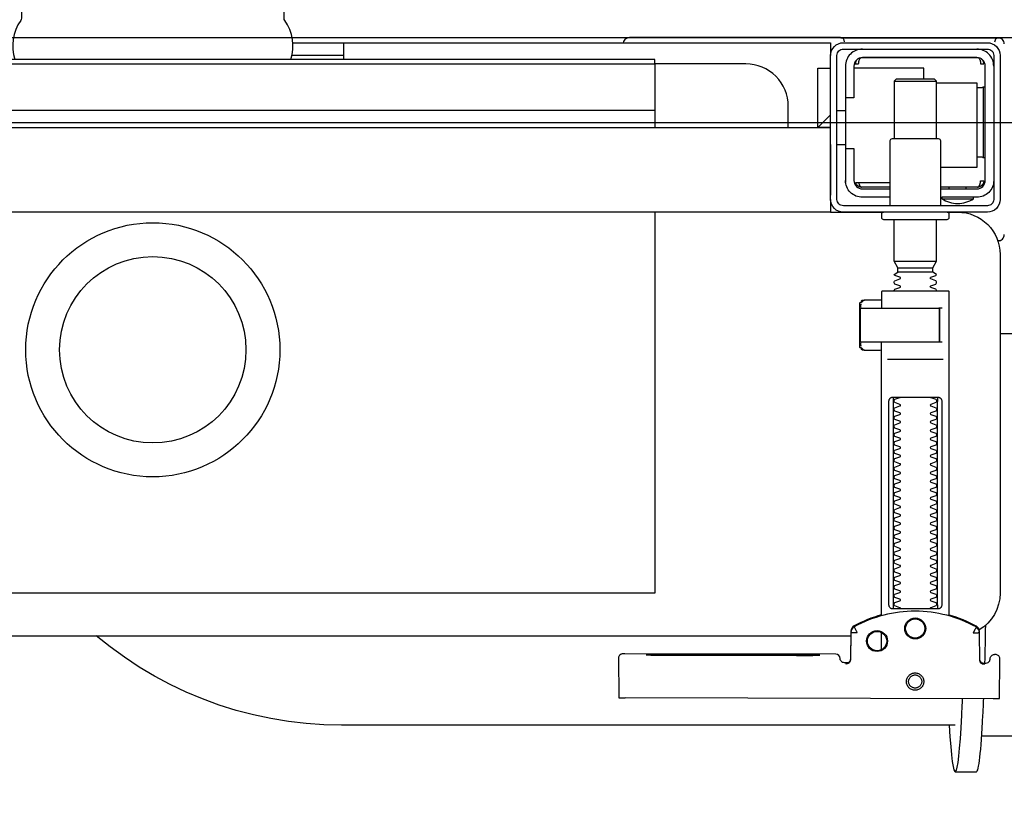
# Model space of a CAD drawing. Header units: millimetres. Extents: x 42924 to 92944, y -369470 to -179866.
# Tile 107 of 256: x 59462 to 59485, y -180940 to -180921. Entities that reach past the tile are written whole.
import ezdxf

# ---------------------------------------------------------------- set-up
doc = ezdxf.new("R2010")
doc.units = ezdxf.units.MM
doc.layers.get('0').update_dxf_attribs({"color": 8})
doc.layers.add('!! 2 ZABUDOWA GK-MDF', color=8, linetype='Continuous')
doc.layers.add('!!_@ wypos sanit nd', color=8, linetype='Continuous', plot=False)
doc.layers.add('E_SAP_ZASIĘG', color=150, linetype='Continuous', plot=False)

# ---------------------------------------------------------------- blocks, each defined once
blk = doc.blocks.new('A$Cff2eaf8b')
for points in [[(-0.18941, 0.09963), (-0.19441, 0.09963)], [(-0.19567, 0.09113), (-0.20939, 0.09113)], [(-0.18941, 0.08863), (-0.04454, 0.08863), (-0.04035, 0.08853), (-0.03617, 0.08824), (-0.032, 0.08775), (-0.02786, 0.08707), (-0.02376, 0.08619), (-0.0197, 0.08513), (-0.0157, 0.08388), (-0.01176, 0.08244), (-0.00789, 0.08082), (-0.0041, 0.07902), (-0.0004, 0.07705), (0.0032, 0.0749), (0.0067, 0.0726), (0.01009, 0.07012), (0.01337, 0.0675)], [(-0.19839, 0.08237), (-0.11148, 0.08219)], [(-0.19594, 0.07411), (-0.19609, 0.07411), (-0.19639, 0.07411), (-0.19593, 0.07402), (-0.19578, 0.07396), (-0.19564, 0.07387), (-0.19551, 0.07376), (-0.1954, 0.07363), (-0.19532, 0.07349), (-0.19526, 0.07333), (-0.19523, 0.07317)], [(-0.16479, 0.06647), (-0.16466, 0.07302), (-0.16465, 0.07318), (-0.16461, 0.07333), (-0.16454, 0.07348), (-0.16445, 0.07361), (-0.16435, 0.07373), (-0.16422, 0.07383), (-0.16409, 0.07391), (-0.16394, 0.07396), (-0.16349, 0.07404), (-0.1638, 0.07405), (-0.16395, 0.07405)], [(-0.12195, 0.07209), (-0.15195, 0.07215)], [(-0.15195, 0.07205), (-0.12195, 0.07199)], [(-0.172, 0.07079), (-0.172, 0.06674)], [(0.16493, 0.0675), (-0.16477, 0.0675)], [(-0.172, 0.06279), (-0.172, -0.00182)], [(-0.1852, 0.06018), (-0.1852, 0.01218)], [(-0.1748, 0.01218), (-0.1748, 0.06018)], [(-0.11847, -0.0325), (-0.11847, 0.0575), (0.11153, 0.0575), (0.11153, -0.0325)], [(-0.17342, 0.00218), (-0.18659, 0.00218)], [(-0.172, 0.00012), (-0.17167, 0.00018), (-0.1682, 0.00018), (-0.1681, 0.00018), (-0.16799, 0.00016), (-0.16789, 0.00007), (-0.16779, 0.00006), (-0.16762, 0.00005), (-0.16752, 0.00005), (-0.16741, 0.00003), (-0.1673, -0.00004), (-0.16725, -0.00018), (-0.16725, -0.00044), (-0.16711, -0.00046), (-0.16701, -0.0005), (-0.16693, -0.00056), (-0.16688, -0.0007), (-0.16688, -0.01094), (-0.16692, -0.01107), (-0.16701, -0.01115), (-0.16725, -0.0112), (-0.16725, -0.01147), (-0.16728, -0.01157), (-0.16735, -0.01164), (-0.16746, -0.01168), (-0.16762, -0.01169), (-0.16775, -0.0117), (-0.16789, -0.01172), (-0.16797, -0.01179), (-0.16807, -0.01182), (-0.1682, -0.01182), (-0.17167, -0.01182), (-0.172, -0.01177)], [(-0.16829, 0.00017), (-0.16772, 0.00003), (-0.16738, -0.00042)], [(-0.18633, -0.00182), (-0.17526, -0.00182), (-0.17367, -0.00182)], [(-0.16723, -0.00083), (-0.16714, -0.00136), (-0.16713, -0.00163)], [(-0.2, -0.00387), (-0.20939, -0.00387)], [(-0.18633, -0.00982), (-0.18551, -0.00982), (-0.18567, -0.00972), (-0.1857, -0.00962)], [(-0.16738, -0.01122), (-0.16772, -0.01167), (-0.16829, -0.01182)], [(-0.16713, -0.01002), (-0.16714, -0.01028), (-0.16723, -0.01081)], [(-0.1841, -0.0183), (-0.1759, -0.0183)], [(-0.1759, -0.01936), (-0.1841, -0.01936)], [(-0.175, -0.02092), (-0.185, -0.02092)], [(-0.20001, -0.0258), (-0.19988, -0.02576), (-0.19976, -0.02573), (-0.19963, -0.02571), (-0.19948, -0.02571)], [(-0.16, -0.0355), (-0.16, -0.0325), (0.16, -0.0325), (0.16, -0.0355)], [(-0.16, -0.0485), (-0.16, -0.0365)], [(-0.19478, -0.0384), (-0.186, -0.0384)], [(-0.192, -0.038), (-0.192, -0.0384)], [(-0.188, -0.038), (-0.188, -0.0384)], [(-0.16664, -0.0395), (-0.16666, -0.03934), (-0.16669, -0.03923), (-0.16672, -0.03912), (-0.16675, -0.03902), (-0.16679, -0.03892), (-0.16684, -0.03881), (-0.16689, -0.03872), (-0.16695, -0.03863), (-0.16702, -0.03855), (-0.1671, -0.03848), (-0.16718, -0.03843), (-0.16729, -0.0384), (-0.16718, -0.03841), (-0.16708, -0.03842), (-0.16696, -0.03845), (-0.16686, -0.03848), (-0.16677, -0.03851), (-0.16666, -0.03856), (-0.16657, -0.03861), (-0.16646, -0.03868), (-0.16636, -0.03876), (-0.16627, -0.03884), (-0.16618, -0.03894), (-0.1661, -0.03904), (-0.16603, -0.03915), (-0.16598, -0.03926), (-0.16593, -0.03938), (-0.16589, -0.0395), (-0.174, -0.0395)], [(-0.174, -0.0384), (-0.16722, -0.0384)], [(-0.185, -0.063), (-0.1945, -0.063), (-0.1945, -0.043), (-0.186, -0.043)], [(-0.19591, -0.04539), (-0.19602, -0.04539), (-0.19616, -0.04539), (-0.19632, -0.04539), (-0.1965, -0.04539)], [(-0.1615, -0.0485), (-0.1635, -0.0485)], [(-0.185, -0.0498), (-0.185, -0.06342), (-0.1845, -0.06392), (-0.1755, -0.06392), (-0.175, -0.06342), (-0.175, -0.0498)], [(0.16, -0.0555), (0.157, -0.0525), (0.16, -0.0525), (-0.16, -0.0525), (-0.157, -0.0525), (-0.16, -0.0555)], [(-0.157, -0.0525), (-0.157, -0.0665), (-0.16, -0.0665)], [(0.10602, -0.0525), (0.10602, -0.05658), (-0.11847, -0.05658)], [(-0.1615, -0.0565), (-0.1635, -0.0565)], [(-0.1965, -0.06201), (-0.19632, -0.06201), (-0.19616, -0.06201), (-0.19602, -0.06201), (-0.19591, -0.06201)], [(-0.175, -0.06342), (-0.185, -0.06342)], [(-0.182, -0.06392), (-0.182, -0.0665), (-0.1655, -0.0665)], [(-0.16636, -0.06865), (-0.16625, -0.06854), (-0.16619, -0.06847), (-0.16612, -0.06839), (-0.16606, -0.0683), (-0.16601, -0.0682), (-0.16596, -0.06811), (-0.16592, -0.06801), (-0.16589, -0.0679), (-0.16586, -0.0678), (-0.16584, -0.06769), (-0.16583, -0.06759), (-0.16583, -0.06749), (-0.16593, -0.0675), (-0.16607, -0.0675), (-0.1663, -0.0675), (-0.16641, -0.0675), (-0.16651, -0.0675), (-0.16661, -0.0675), (-0.16661, -0.0676), (-0.16662, -0.0677), (-0.16663, -0.0678), (-0.16664, -0.0679), (-0.16665, -0.068), (-0.16667, -0.06811), (-0.1667, -0.06821), (-0.16673, -0.06831), (-0.16676, -0.06841), (-0.1668, -0.06852), (-0.16685, -0.06862), (-0.1669, -0.06871), (-0.16697, -0.0688), (-0.16704, -0.06887), (-0.16712, -0.06893), (-0.16725, -0.069), (-0.19475, -0.069), (-0.19493, -0.0689), (-0.19501, -0.06882), (-0.19508, -0.06874), (-0.19513, -0.06865), (-0.19518, -0.06855), (-0.19522, -0.06846), (-0.19526, -0.06835), (-0.19529, -0.06825), (-0.19532, -0.06813), (-0.19534, -0.06803), (-0.19536, -0.06793), (-0.19537, -0.06783), (-0.19538, -0.06772), (-0.19539, -0.0676), (-0.19539, -0.0675), (-0.19617, -0.06751), (-0.19616, -0.06762), (-0.19615, -0.06772), (-0.19613, -0.06783), (-0.19611, -0.06793), (-0.19607, -0.06803), (-0.19603, -0.06813), (-0.19598, -0.06823), (-0.19593, -0.06832), (-0.19586, -0.06841), (-0.19579, -0.06849), (-0.19572, -0.06857), (-0.19563, -0.06865)], [(-0.03305, -0.0725), (-0.16, -0.0725), (-0.16, -0.0695)], [(-0.045, -0.0725), (-0.045, -0.0685)], [(-0.045, -0.0695), (-0.03283, -0.0695)]]:
    blk.add_lwpolyline(points)
for points in [[(-0.19989, 0.08236), (-0.19995, 0.07336, 0.009369), (-0.19994, 0.07293), (-0.19992, 0.07276), (-0.19986, 0.07259), (-0.19979, 0.07243), (-0.19968, 0.07229), (-0.19955, 0.07217), (-0.19941, 0.07208), (-0.19924, 0.07201), (-0.19908, 0.07197), (-0.19895, 0.07196), (-0.1988, 0.07196)], [(-0.16413, 0.07389), (-0.16324, 0.07389), (-0.16303, 0.07386), (-0.16283, 0.0738), (-0.16264, 0.07369), (-0.16249, 0.07354), (-0.16237, 0.07337), (-0.16228, 0.07317), (-0.16225, 0.07297, 0.002299), (-0.16224, 0.07285, 0.40455), (-0.16124, 0.07188), (-0.11145, 0.07178), (-0.11127, 0.07178), (-0.11111, 0.07178), (-0.111, 0.07178), (-0.11083, 0.07179), (-0.11065, 0.07183), (-0.11049, 0.0719), (-0.11033, 0.072), (-0.1102, 0.07212), (-0.11009, 0.07227), (-0.11001, 0.07243), (-0.10996, 0.07261), (-0.10995, 0.07279), (-0.10997, 0.08178), (-0.10998, 0.08217)], [(-0.19576, 0.07395), (-0.19665, 0.07395, 0.282591), (-0.19754, 0.0734), (-0.19758, 0.07331), (-0.19761, 0.0732), (-0.19763, 0.07311), (-0.19764, 0.07296, -0.415352), (-0.19865, 0.07196)], [(-0.19623, 0.07426), (-0.19588, 0.0742), (-0.19555, 0.07399), (-0.19533, 0.07367), (-0.19523, 0.07332), (-0.19513, 0.06676), (-0.19513, 0.0667, 0.265347), (-0.19435, 0.06544, 0.125711), (-0.17997, 0.06173, 0.125711), (-0.16558, 0.06538, 0.26954), (-0.1648, 0.06667), (-0.16467, 0.07322), (-0.16464, 0.07344), (-0.16456, 0.07365), (-0.16444, 0.07383), (-0.16428, 0.07399), (-0.1641, 0.0741), (-0.16389, 0.07417), (-0.16368, 0.0742)], [(-0.15993, -0.0325), (-0.17249, -0.0325, 0.405519), (-0.172, -0.032), (-0.172, -0.0313, 0.414214), (-0.1725, -0.0308), (-0.1875, -0.0308, 0.414214), (-0.188, -0.0313), (-0.188, -0.032, 0.405519), (-0.18751, -0.0325), (-0.19, -0.0325, -0.414214), (-0.2, -0.0225), (-0.2, 0.0575, -0.266001), (-0.19506, 0.06612)], [(-0.19513, 0.06651), (-0.19511, 0.06632), (-0.19509, 0.06622), (-0.19506, 0.06612), (-0.19503, 0.06602), (-0.19498, 0.06592), (-0.19493, 0.06582), (-0.19488, 0.06573), (-0.19482, 0.06564), (-0.19475, 0.06556), (-0.19468, 0.06548), (-0.1946, 0.06541), (-0.19452, 0.06535), (-0.19443, 0.06529), (-0.19434, 0.06524), (-0.19358, 0.06483), (-0.19281, 0.06445), (-0.19203, 0.0641), (-0.19125, 0.06376), (-0.19045, 0.06345), (-0.18964, 0.06316), (-0.18882, 0.06289), (-0.188, 0.06265), (-0.188, -0.01362, 0.414214), (-0.1878, -0.01382), (-0.17545, -0.01382), (-0.1722, -0.01382, 0.414214), (-0.172, -0.01362), (-0.172, -0.00982)], [(-0.172, 0.0626), (-0.17117, 0.06284), (-0.17034, 0.0631), (-0.16952, 0.06339), (-0.16872, 0.0637), (-0.16792, 0.06404), (-0.16713, 0.06439), (-0.16635, 0.06477), (-0.16558, 0.06518), (-0.16557, 0.06518, 0.269546), (-0.16479, 0.06647)], [(-0.18353, 0.01118, 0.182836), (-0.18364, 0.01127), (-0.18485, 0.01168, 0.050055), (-0.185, 0.01194), (-0.185, 0.01222, 0.050055), (-0.18485, 0.01248), (-0.18364, 0.01289, 0.719897), (-0.18364, 0.01327), (-0.18485, 0.01368, 0.050055), (-0.185, 0.01394), (-0.185, 0.01422, 0.050055), (-0.18485, 0.01448), (-0.18364, 0.01489, 0.719897), (-0.18364, 0.01527), (-0.18485, 0.01568, 0.050055), (-0.185, 0.01594), (-0.185, 0.01622, 0.050055), (-0.18485, 0.01648), (-0.18364, 0.01689, 0.719897), (-0.18364, 0.01727), (-0.18485, 0.01768, 0.050055), (-0.185, 0.01794), (-0.185, 0.01822, 0.050055), (-0.18485, 0.01848), (-0.18364, 0.01889, 0.719897), (-0.18364, 0.01927), (-0.18485, 0.01968, 0.050055), (-0.185, 0.01994), (-0.185, 0.02022, 0.050055), (-0.18485, 0.02048), (-0.18364, 0.02089, 0.719897), (-0.18364, 0.02127), (-0.18485, 0.02168, 0.050055), (-0.185, 0.02194), (-0.185, 0.02222, 0.050055), (-0.18485, 0.02248), (-0.18364, 0.02289, 0.719897), (-0.18364, 0.02327), (-0.18485, 0.02368, 0.050055), (-0.185, 0.02394), (-0.185, 0.02422, 0.050055), (-0.18485, 0.02448), (-0.18364, 0.02489, 0.719897), (-0.18364, 0.02527), (-0.18485, 0.02568, 0.050055), (-0.185, 0.02594), (-0.185, 0.02622, 0.050055), (-0.18485, 0.02648), (-0.18364, 0.02689, 0.719897), (-0.18364, 0.02727), (-0.18485, 0.02768, 0.050055), (-0.185, 0.02794), (-0.185, 0.02822, 0.050055), (-0.18485, 0.02848), (-0.18364, 0.02889, 0.719897), (-0.18364, 0.02927), (-0.18485, 0.02968, 0.050055), (-0.185, 0.02994), (-0.185, 0.03022, 0.050055), (-0.18485, 0.03048), (-0.18364, 0.03089, 0.719897), (-0.18364, 0.03127), (-0.18485, 0.03168, 0.050055), (-0.185, 0.03194), (-0.185, 0.03222, 0.050055), (-0.18485, 0.03248), (-0.18364, 0.03289, 0.719897), (-0.18364, 0.03327), (-0.18485, 0.03368, 0.050055), (-0.185, 0.03394), (-0.185, 0.03422, 0.050055), (-0.18485, 0.03448), (-0.18364, 0.03489, 0.719897), (-0.18364, 0.03527), (-0.18485, 0.03568, 0.050055), (-0.185, 0.03594), (-0.185, 0.03622, 0.050055), (-0.18485, 0.03648), (-0.18364, 0.03689, 0.719897), (-0.18364, 0.03727), (-0.18485, 0.03768, 0.050055), (-0.185, 0.03794), (-0.185, 0.03822, 0.050055), (-0.18485, 0.03848), (-0.18364, 0.03889, 0.719897), (-0.18364, 0.03927), (-0.18485, 0.03968, 0.050055), (-0.185, 0.03994), (-0.185, 0.04022, 0.050055), (-0.18485, 0.04048), (-0.18364, 0.04089, 0.719897), (-0.18364, 0.04127), (-0.18485, 0.04168, 0.050055), (-0.185, 0.04194), (-0.185, 0.04222, 0.050055), (-0.18485, 0.04248), (-0.18364, 0.04289, 0.719897), (-0.18364, 0.04327), (-0.18485, 0.04368, 0.050055), (-0.185, 0.04394), (-0.185, 0.04422, 0.050055), (-0.18485, 0.04448), (-0.18364, 0.04489, 0.719897), (-0.18364, 0.04527), (-0.18485, 0.04568, 0.050055), (-0.185, 0.04594), (-0.185, 0.04622, 0.050055), (-0.18485, 0.04648), (-0.18364, 0.04689, 0.719897), (-0.18364, 0.04727), (-0.18485, 0.04768, 0.050055), (-0.185, 0.04794), (-0.185, 0.04822, 0.050055), (-0.18485, 0.04848), (-0.18364, 0.04889, 0.719897), (-0.18364, 0.04927), (-0.18485, 0.04968, 0.050055), (-0.185, 0.04994), (-0.185, 0.05022, 0.050055), (-0.18485, 0.05048), (-0.18364, 0.05089, 0.719897), (-0.18364, 0.05127), (-0.18485, 0.05168, 0.050055), (-0.185, 0.05194), (-0.185, 0.05222, 0.050055), (-0.18485, 0.05248), (-0.18364, 0.05289, 0.719897), (-0.18364, 0.05327), (-0.18485, 0.05368, 0.050055), (-0.185, 0.05394), (-0.185, 0.05422, 0.050055), (-0.18485, 0.05448), (-0.18364, 0.05489, 0.719897), (-0.18364, 0.05527), (-0.18485, 0.05568, 0.050055), (-0.185, 0.05594), (-0.185, 0.05622, 0.050055), (-0.18485, 0.05648), (-0.18364, 0.05689, 0.719897), (-0.18364, 0.05727), (-0.18485, 0.05768, 0.050055), (-0.185, 0.05794), (-0.185, 0.05822, 0.050055), (-0.18485, 0.05848), (-0.18364, 0.05889, 0.719897), (-0.18364, 0.05927), (-0.18485, 0.05968, 0.050055), (-0.185, 0.05994), (-0.185, 0.06022, 0.050055), (-0.18485, 0.06048), (-0.18364, 0.06089, 0.474594), (-0.18353, 0.06118)], [(-0.17647, 0.06118, 0.474594), (-0.17636, 0.06089), (-0.17515, 0.06048, 0.050055), (-0.175, 0.06022), (-0.175, 0.05994, 0.050055), (-0.17515, 0.05968), (-0.17636, 0.05927, 0.719897), (-0.17636, 0.05889), (-0.17515, 0.05848, 0.050055), (-0.175, 0.05822), (-0.175, 0.05794, 0.050055), (-0.17515, 0.05768), (-0.17636, 0.05727, 0.719897), (-0.17636, 0.05689), (-0.17515, 0.05648, 0.050055), (-0.175, 0.05622), (-0.175, 0.05594, 0.050055), (-0.17515, 0.05568), (-0.17636, 0.05527, 0.719897), (-0.17636, 0.05489), (-0.17515, 0.05448, 0.050055), (-0.175, 0.05422), (-0.175, 0.05394, 0.050055), (-0.17515, 0.05368), (-0.17636, 0.05327, 0.719897), (-0.17636, 0.05289), (-0.17515, 0.05248, 0.050055), (-0.175, 0.05222), (-0.175, 0.05194, 0.050055), (-0.17515, 0.05168), (-0.17636, 0.05127, 0.719897), (-0.17636, 0.05089), (-0.17515, 0.05048, 0.050055), (-0.175, 0.05022), (-0.175, 0.04994, 0.050055), (-0.17515, 0.04968), (-0.17636, 0.04927, 0.719897), (-0.17636, 0.04889), (-0.17515, 0.04848, 0.050055), (-0.175, 0.04822), (-0.175, 0.04794, 0.050055), (-0.17515, 0.04768), (-0.17636, 0.04727, 0.719897), (-0.17636, 0.04689), (-0.17515, 0.04648, 0.050055), (-0.175, 0.04622), (-0.175, 0.04594, 0.050055), (-0.17515, 0.04568), (-0.17636, 0.04527, 0.719897), (-0.17636, 0.04489), (-0.17515, 0.04448, 0.050055), (-0.175, 0.04422), (-0.175, 0.04394, 0.050055), (-0.17515, 0.04368), (-0.17636, 0.04327, 0.719897), (-0.17636, 0.04289), (-0.17515, 0.04248, 0.050055), (-0.175, 0.04222), (-0.175, 0.04194, 0.050055), (-0.17515, 0.04168), (-0.17636, 0.04127, 0.719897), (-0.17636, 0.04089), (-0.17515, 0.04048, 0.050055), (-0.175, 0.04022), (-0.175, 0.03994, 0.050055), (-0.17515, 0.03968), (-0.17636, 0.03927, 0.719897), (-0.17636, 0.03889), (-0.17515, 0.03848, 0.050055), (-0.175, 0.03822), (-0.175, 0.03794, 0.050055), (-0.17515, 0.03768), (-0.17636, 0.03727, 0.719897), (-0.17636, 0.03689), (-0.17515, 0.03648, 0.050055), (-0.175, 0.03622), (-0.175, 0.03594, 0.050055), (-0.17515, 0.03568), (-0.17636, 0.03527, 0.719897), (-0.17636, 0.03489), (-0.17515, 0.03448, 0.050055), (-0.175, 0.03422), (-0.175, 0.03394, 0.050055), (-0.17515, 0.03368), (-0.17636, 0.03327, 0.719897), (-0.17636, 0.03289), (-0.17515, 0.03248, 0.050055), (-0.175, 0.03222), (-0.175, 0.03194, 0.050055), (-0.17515, 0.03168), (-0.17636, 0.03127, 0.719897), (-0.17636, 0.03089), (-0.17515, 0.03048, 0.050055), (-0.175, 0.03022), (-0.175, 0.02994, 0.050055), (-0.17515, 0.02968), (-0.17636, 0.02927, 0.719897), (-0.17636, 0.02889), (-0.17515, 0.02848, 0.050055), (-0.175, 0.02822), (-0.175, 0.02794, 0.050055), (-0.17515, 0.02768), (-0.17636, 0.02727, 0.719897), (-0.17636, 0.02689), (-0.17515, 0.02648, 0.050055), (-0.175, 0.02622), (-0.175, 0.02594, 0.050055), (-0.17515, 0.02568), (-0.17636, 0.02527, 0.719897), (-0.17636, 0.02489), (-0.17515, 0.02448, 0.050055), (-0.175, 0.02422), (-0.175, 0.02394, 0.050055), (-0.17515, 0.02368), (-0.17636, 0.02327, 0.719897), (-0.17636, 0.02289), (-0.17515, 0.02248, 0.050055), (-0.175, 0.02222), (-0.175, 0.02194, 0.050055), (-0.17515, 0.02168), (-0.17636, 0.02127, 0.719897), (-0.17636, 0.02089), (-0.17515, 0.02048, 0.050055), (-0.175, 0.02022), (-0.175, 0.01994, 0.050055), (-0.17515, 0.01968), (-0.17636, 0.01927, 0.719897), (-0.17636, 0.01889), (-0.17515, 0.01848, 0.050055), (-0.175, 0.01822), (-0.175, 0.01794, 0.050055), (-0.17515, 0.01768), (-0.17636, 0.01727, 0.719897), (-0.17636, 0.01689), (-0.17515, 0.01648, 0.050055), (-0.175, 0.01622), (-0.175, 0.01594, 0.050055), (-0.17515, 0.01568), (-0.17636, 0.01527, 0.719897), (-0.17636, 0.01489), (-0.17515, 0.01448, 0.050055), (-0.175, 0.01422), (-0.175, 0.01394, 0.050055), (-0.17515, 0.01368), (-0.17636, 0.01327, 0.719897), (-0.17636, 0.01289), (-0.17515, 0.01248, 0.050055), (-0.175, 0.01222), (-0.175, 0.01194, 0.050055), (-0.17515, 0.01168), (-0.17636, 0.01127, 0.182836), (-0.17647, 0.01118)], [(-0.1857, -0.00202), (-0.1857, -0.00962), (-0.1857, -0.00202), (-0.18567, -0.00192), (-0.18559, -0.00184), (-0.17696, -0.00182), (-0.16725, -0.00182, -0.414214), (-0.16705, -0.00202), (-0.16705, -0.00962, -0.414214), (-0.16725, -0.00982), (-0.18543, -0.00982), (-0.18553, -0.00978), (-0.1856, -0.00962)], [(-0.185, -0.01382), (-0.185, -0.01406, -0.050055), (-0.18485, -0.01432), (-0.18364, -0.01473, -0.719897), (-0.18364, -0.01511), (-0.18485, -0.01552, -0.050055), (-0.185, -0.01578), (-0.185, -0.01606, -0.050055), (-0.18485, -0.01632), (-0.18364, -0.01673, -0.719897), (-0.18364, -0.01711), (-0.18485, -0.01752, -0.050055), (-0.185, -0.01778), (-0.1841, -0.0183), (-0.1841, -0.01936), (-0.185, -0.02092), (-0.185, -0.0308)], [(-0.175, -0.01382), (-0.175, -0.01406, 0.050055), (-0.17515, -0.01432), (-0.17636, -0.01473, 0.719897), (-0.17636, -0.01511), (-0.17515, -0.01552, 0.050055), (-0.175, -0.01578), (-0.175, -0.01606, 0.050055), (-0.17515, -0.01632), (-0.17636, -0.01673, 0.719897), (-0.17636, -0.01711), (-0.17515, -0.01752, 0.050055), (-0.175, -0.01778), (-0.1759, -0.0183), (-0.1759, -0.01936), (-0.175, -0.02092), (-0.175, -0.0308)], [(-0.20011, -0.02584, 0.091301), (-0.20056, -0.02614, 0.198909), (-0.20099, -0.02721)], [(-0.19945, -0.02578, 0.170835), (-0.20011, -0.02584)], [(-0.18625, -0.03562, 0.119096), (-0.19, -0.03454, 0.119096), (-0.19375, -0.03562)], [(-0.186, -0.034), (-0.186, -0.0493, 0.414214), (-0.1855, -0.0498), (-0.1745, -0.0498, 0.414214), (-0.174, -0.0493), (-0.174, -0.034)], [(-0.1985, -0.04, -0.414214), (-0.1945, -0.036), (-0.18625, -0.036), (-0.18625, -0.03562), (-0.19375, -0.03562), (-0.19375, -0.036)], [(-0.174, -0.036), (-0.1675, -0.036, -0.414214), (-0.1635, -0.04), (-0.16353, -0.0395)], [(-0.186, -0.038), (-0.1945, -0.038, 0.414214), (-0.1965, -0.04), (-0.1965, -0.067, 0.414214), (-0.1945, -0.069), (-0.1675, -0.069, 0.414214), (-0.1655, -0.067), (-0.1655, -0.0595), (-0.1635, -0.0595), (-0.1635, -0.04)], [(-0.1635, -0.0475), (-0.1655, -0.0475), (-0.1655, -0.04, 0.414214), (-0.1675, -0.038), (-0.174, -0.038)], [(-0.1945, -0.06193), (-0.19515, -0.06194), (-0.19542, -0.06194), (-0.1956, -0.06194), (-0.19567, -0.06194, 0.116465), (-0.19589, -0.062), (-0.19601, -0.06205), (-0.19601, -0.04535), (-0.19589, -0.0454, 0.116465), (-0.19567, -0.04546), (-0.19542, -0.04546), (-0.19515, -0.04546), (-0.1945, -0.04547)], [(-0.15, -0.0525), (-0.15, -0.0575, 0.414214), (-0.14, -0.0675), (-0.11847, -0.0675), (-0.11847, -0.0525)], [(-0.1675, -0.071, 0.414214), (-0.1635, -0.067), (-0.1635, -0.0595)], [(-0.1985, -0.067, 0.414214), (-0.1945, -0.071)], [(-0.04, -0.0685), (-0.03255, -0.0685, 0.236962), (-0.03118, -0.07775, -0.154353), (-0.031, -0.07832), (-0.031, -0.08218), (0.031, -0.08218), (0.031, -0.07832, -0.154353), (0.03118, -0.07775, 0.236962), (0.03255, -0.0685), (0.04, -0.0685)], [(-0.20099, -0.0722, 0.198909), (-0.20056, -0.07326, 0.091301), (-0.20011, -0.07356)], [(-0.16237, -0.07369), (-0.1625, -0.07369), (-0.16269, -0.07369), (-0.16294, -0.07369), (-0.16323, -0.07369), (-0.16357, -0.07369), (-0.16393, -0.07369), (-0.16428, -0.07369), (-0.19771, -0.07369), (-0.19841, -0.07369), (-0.19903, -0.07369), (-0.19948, -0.07369), (-0.19961, -0.07369), (-0.19973, -0.07367), (-0.19984, -0.07365), (-0.20003, -0.07359, 0.517033), (-0.1987, -0.07266)], [(-0.1633, -0.0727, 0.412536), (-0.1623, -0.0737), (-0.11251, -0.0737), (-0.11222, -0.07367), (-0.11194, -0.07358), (-0.11168, -0.07345), (-0.11145, -0.07326), (-0.11126, -0.07304), (-0.11112, -0.07278), (-0.11104, -0.0725)]]:
    blk.add_lwpolyline(points, format="xyb")
for points in [[(-0.17994, 0.08038), (-0.17974, 0.08037), (-0.17954, 0.08034), (-0.17935, 0.08029), (-0.17916, 0.08022), (-0.17897, 0.08013), (-0.1788, 0.08003), (-0.17864, 0.07991), (-0.17849, 0.07978), (-0.17836, 0.07963), (-0.17824, 0.07947), (-0.17814, 0.07929), (-0.17805, 0.07911), (-0.17798, 0.07892), (-0.17793, 0.07873), (-0.17791, 0.07853), (-0.1779, 0.07833), (-0.17791, 0.07813), (-0.17794, 0.07793), (-0.17799, 0.07773), (-0.17805, 0.07754), (-0.17814, 0.07736), (-0.17824, 0.07719), (-0.17836, 0.07703), (-0.1785, 0.07688), (-0.17865, 0.07675), (-0.17881, 0.07663), (-0.17898, 0.07652), (-0.17916, 0.07644), (-0.17935, 0.07637), (-0.17955, 0.07632), (-0.17975, 0.07629), (-0.17995, 0.07628), (-0.18015, 0.07629), (-0.18035, 0.07632), (-0.18054, 0.07637), (-0.18073, 0.07644), (-0.18091, 0.07653), (-0.18109, 0.07663), (-0.18125, 0.07675), (-0.18139, 0.07689), (-0.18153, 0.07704), (-0.18165, 0.0772), (-0.18175, 0.07737), (-0.18184, 0.07755), (-0.1819, 0.07774), (-0.18195, 0.07794), (-0.18198, 0.07813), (-0.18199, 0.07834), (-0.18198, 0.07854), (-0.18195, 0.07873), (-0.1819, 0.07893), (-0.18183, 0.07912), (-0.18175, 0.0793), (-0.18164, 0.07947), (-0.18152, 0.07963), (-0.18139, 0.07978), (-0.18124, 0.07992), (-0.18108, 0.08004), (-0.18091, 0.08014), (-0.18072, 0.08022), (-0.18053, 0.08029), (-0.18034, 0.08034), (-0.18014, 0.08037)], [(-0.17994, 0.07987), (-0.17979, 0.07987), (-0.17964, 0.07984), (-0.17949, 0.07981), (-0.17935, 0.07976), (-0.17921, 0.07969), (-0.17908, 0.07961), (-0.17896, 0.07952), (-0.17885, 0.07942), (-0.17874, 0.07931), (-0.17865, 0.07918), (-0.17858, 0.07905), (-0.17851, 0.07892), (-0.17846, 0.07877), (-0.17842, 0.07862), (-0.1784, 0.07847), (-0.17839, 0.07832), (-0.1784, 0.07817), (-0.17842, 0.07802), (-0.17846, 0.07787), (-0.17851, 0.07773), (-0.17858, 0.07759), (-0.17866, 0.07746), (-0.17875, 0.07734), (-0.17885, 0.07723), (-0.17896, 0.07712), (-0.17909, 0.07703), (-0.17922, 0.07696), (-0.17935, 0.07689), (-0.1795, 0.07684), (-0.17964, 0.0768), (-0.1798, 0.07678), (-0.17995, 0.07677), (-0.1801, 0.07678), (-0.18025, 0.07681), (-0.1804, 0.07684), (-0.18054, 0.07689), (-0.18068, 0.07696), (-0.18081, 0.07704), (-0.18093, 0.07713), (-0.18104, 0.07723), (-0.18114, 0.07734), (-0.18123, 0.07747), (-0.18131, 0.0776), (-0.18138, 0.07773), (-0.18143, 0.07788), (-0.18146, 0.07803), (-0.18149, 0.07818), (-0.18149, 0.07833), (-0.18149, 0.07848), (-0.18146, 0.07863), (-0.18143, 0.07878), (-0.18137, 0.07892), (-0.18131, 0.07906), (-0.18123, 0.07919), (-0.18114, 0.07931), (-0.18104, 0.07942), (-0.18092, 0.07952), (-0.1808, 0.07962), (-0.18067, 0.07969), (-0.18053, 0.07976), (-0.18039, 0.07981), (-0.18024, 0.07985), (-0.18009, 0.07987)], [(-0.17471, 0.06118), (-0.17462, 0.06118), (-0.17454, 0.06117), (-0.17445, 0.06115), (-0.17437, 0.06113), (-0.17428, 0.06109), (-0.1742, 0.06105), (-0.17413, 0.061), (-0.17406, 0.06095), (-0.174, 0.06088), (-0.17394, 0.06081), (-0.17389, 0.06072), (-0.17384, 0.06062), (-0.17381, 0.06052), (-0.17378, 0.06041), (-0.17376, 0.06029), (-0.17376, 0.06018), (-0.17376, 0.01218), (-0.17376, 0.01206), (-0.17378, 0.01195), (-0.17381, 0.01184), (-0.17384, 0.01173), (-0.17389, 0.01164), (-0.17394, 0.01155), (-0.174, 0.01148), (-0.17406, 0.01141), (-0.17413, 0.01135), (-0.1742, 0.01131), (-0.17428, 0.01126), (-0.17437, 0.01123), (-0.17445, 0.01121), (-0.17454, 0.01119), (-0.17462, 0.01118), (-0.17471, 0.01118), (-0.18529, 0.01118), (-0.18538, 0.01118), (-0.18547, 0.01119), (-0.18555, 0.01121), (-0.18564, 0.01123), (-0.18572, 0.01126), (-0.1858, 0.01131), (-0.18587, 0.01135), (-0.18594, 0.01141), (-0.18601, 0.01148), (-0.18606, 0.01155), (-0.18612, 0.01164), (-0.18616, 0.01173), (-0.1862, 0.01184), (-0.18623, 0.01195), (-0.18624, 0.01206), (-0.18625, 0.01218), (-0.18625, 0.06018), (-0.18624, 0.06029), (-0.18623, 0.06041), (-0.1862, 0.06052), (-0.18616, 0.06062), (-0.18612, 0.06072), (-0.18606, 0.06081), (-0.18601, 0.06088), (-0.18594, 0.06095), (-0.18587, 0.061), (-0.1858, 0.06105), (-0.18572, 0.06109), (-0.18564, 0.06113), (-0.18555, 0.06115), (-0.18547, 0.06117), (-0.18538, 0.06118), (-0.18529, 0.06118)], [(-0.19467, -0.0384), (-0.19467, -0.0384), (-0.19467, -0.0384), (-0.19466, -0.0384), (-0.19466, -0.0384), (-0.19466, -0.0384), (-0.19466, -0.0384), (-0.19466, -0.0384), (-0.19466, -0.0384), (-0.19466, -0.0384), (-0.19466, -0.0384), (-0.19466, -0.0384), (-0.19466, -0.0384), (-0.19466, -0.0384), (-0.19466, -0.0384), (-0.19467, -0.0384), (-0.19467, -0.0384), (-0.19467, -0.0384), (-0.19467, -0.0384), (-0.19467, -0.0384), (-0.19468, -0.0384), (-0.19468, -0.0384), (-0.19468, -0.0384), (-0.19469, -0.0384), (-0.1947, -0.0384), (-0.19471, -0.0384), (-0.19471, -0.0384), (-0.19471, -0.0384), (-0.19471, -0.0384), (-0.19472, -0.0384), (-0.19472, -0.0384), (-0.19472, -0.0384), (-0.19472, -0.03841), (-0.19473, -0.03841), (-0.19473, -0.03841), (-0.19473, -0.03841), (-0.19473, -0.03841), (-0.19473, -0.03841), (-0.19474, -0.03841), (-0.19474, -0.03841), (-0.19474, -0.03841), (-0.19474, -0.03841), (-0.19474, -0.03841), (-0.19474, -0.03841), (-0.19475, -0.03841), (-0.19475, -0.03841), (-0.19475, -0.03841), (-0.19475, -0.03841), (-0.19476, -0.03841), (-0.19476, -0.03841), (-0.19476, -0.03841), (-0.19476, -0.03841), (-0.19477, -0.03842), (-0.19477, -0.03842), (-0.19477, -0.03842), (-0.19478, -0.03842), (-0.19479, -0.03842), (-0.19479, -0.03842), (-0.1948, -0.03843), (-0.19481, -0.03843), (-0.19481, -0.03843), (-0.19482, -0.03844), (-0.19483, -0.03844), (-0.19484, -0.03844), (-0.19484, -0.03845), (-0.19485, -0.03845), (-0.19486, -0.03845), (-0.19486, -0.03846), (-0.19487, -0.03846), (-0.19488, -0.03847), (-0.19489, -0.03847), (-0.19489, -0.03848), (-0.1949, -0.03848), (-0.19491, -0.03849), (-0.19491, -0.03849), (-0.19492, -0.0385), (-0.19493, -0.0385), (-0.19493, -0.03851), (-0.19494, -0.03851), (-0.19495, -0.03852), (-0.19495, -0.03852), (-0.19496, -0.03853), (-0.19497, -0.03854), (-0.19497, -0.03854), (-0.19498, -0.03855), (-0.19499, -0.03856), (-0.19499, -0.03856), (-0.195, -0.03857), (-0.19501, -0.03858), (-0.19501, -0.03859), (-0.19502, -0.03859), (-0.19503, -0.0386), (-0.19503, -0.03861), (-0.19504, -0.03862), (-0.19505, -0.03862), (-0.19505, -0.03863), (-0.19506, -0.03864), (-0.19507, -0.03865), (-0.19507, -0.03866), (-0.19508, -0.03867), (-0.19508, -0.03868), (-0.19509, -0.03869), (-0.1951, -0.03869), (-0.1951, -0.0387), (-0.19511, -0.03871), (-0.19511, -0.03872), (-0.19512, -0.03873), (-0.19512, -0.03874), (-0.19513, -0.03875), (-0.19514, -0.03876), (-0.19514, -0.03877), (-0.19515, -0.03878), (-0.19515, -0.03879), (-0.19516, -0.0388), (-0.19516, -0.03881), (-0.19517, -0.03882), (-0.19517, -0.03884), (-0.19518, -0.03885), (-0.19518, -0.03886), (-0.19519, -0.03887), (-0.1952, -0.03888), (-0.1952, -0.03889), (-0.19521, -0.0389), (-0.19521, -0.03891), (-0.19521, -0.03893), (-0.19522, -0.03894), (-0.19522, -0.03895), (-0.19523, -0.03896), (-0.19523, -0.03897), (-0.19524, -0.03899), (-0.19524, -0.039), (-0.19525, -0.03901), (-0.19525, -0.03902), (-0.19526, -0.03905), (-0.19527, -0.03907), (-0.19528, -0.0391), (-0.19528, -0.03912), (-0.19529, -0.03915), (-0.1953, -0.03918), (-0.19531, -0.0392), (-0.19531, -0.03923), (-0.19532, -0.03926), (-0.19532, -0.03928), (-0.19533, -0.03931), (-0.19533, -0.03933), (-0.19534, -0.03936), (-0.19534, -0.03939), (-0.19535, -0.03941), (-0.19535, -0.03944), (-0.19536, -0.03947), (-0.19536, -0.03949), (-0.19536, -0.03952), (-0.19537, -0.03955), (-0.19537, -0.03957), (-0.19537, -0.0396), (-0.19537, -0.03961), (-0.19537, -0.03962), (-0.19538, -0.03963), (-0.19538, -0.03963), (-0.19538, -0.03964), (-0.19538, -0.03965), (-0.19538, -0.03965), (-0.19538, -0.03966), (-0.19538, -0.03966), (-0.19538, -0.03967), (-0.19538, -0.03967), (-0.19538, -0.03968), (-0.19538, -0.03969), (-0.19538, -0.03969), (-0.19538, -0.0397), (-0.19538, -0.0397), (-0.19538, -0.0397), (-0.19538, -0.03971), (-0.19538, -0.03971), (-0.19538, -0.03972), (-0.19538, -0.03972), (-0.19538, -0.03972), (-0.19538, -0.03973), (-0.19538, -0.03973), (-0.19538, -0.03973), (-0.19538, -0.03974), (-0.19538, -0.03974), (-0.19538, -0.03974), (-0.19538, -0.03974), (-0.19538, -0.03975), (-0.19538, -0.03975), (-0.19538, -0.03975), (-0.19538, -0.03976), (-0.19538, -0.03976), (-0.19538, -0.03977), (-0.19538, -0.03977), (-0.19539, -0.03978), (-0.19539, -0.03978), (-0.19539, -0.03979), (-0.19539, -0.03979), (-0.19539, -0.03979), (-0.19539, -0.0398), (-0.19539, -0.0398), (-0.19539, -0.03981), (-0.19539, -0.03981), (-0.19539, -0.03982), (-0.19538, -0.03982), (-0.19538, -0.03983), (-0.19538, -0.03983), (-0.19538, -0.03984), (-0.19538, -0.03984), (-0.19538, -0.03984), (-0.19538, -0.03985), (-0.19538, -0.03986), (-0.19538, -0.03986), (-0.19538, -0.03987), (-0.19538, -0.03987), (-0.19538, -0.03987), (-0.19538, -0.03988), (-0.19538, -0.03988), (-0.19538, -0.03989), (-0.19538, -0.03989), (-0.19538, -0.03989), (-0.19538, -0.03989), (-0.19538, -0.0399), (-0.19538, -0.0399), (-0.19539, -0.0399), (-0.19539, -0.0399), (-0.19539, -0.0399), (-0.19539, -0.0399), (-0.19539, -0.0399), (-0.19539, -0.03991), (-0.1954, -0.03991), (-0.1954, -0.03991), (-0.1954, -0.03991), (-0.1954, -0.03991), (-0.1954, -0.03991), (-0.19541, -0.03991), (-0.19541, -0.03991), (-0.19542, -0.03991), (-0.19542, -0.03991), (-0.19543, -0.0399), (-0.19544, -0.0399), (-0.19545, -0.0399), (-0.19545, -0.0399), (-0.19546, -0.0399), (-0.19546, -0.0399), (-0.19547, -0.0399), (-0.19547, -0.0399), (-0.19548, -0.0399), (-0.19549, -0.0399), (-0.1955, -0.0399), (-0.1955, -0.0399), (-0.19551, -0.0399), (-0.19552, -0.0399), (-0.19553, -0.0399), (-0.19554, -0.0399), (-0.19555, -0.0399), (-0.19556, -0.0399), (-0.19557, -0.0399), (-0.19558, -0.0399), (-0.19559, -0.0399), (-0.19561, -0.0399), (-0.19564, -0.0399), (-0.19566, -0.0399), (-0.19568, -0.0399), (-0.1957, -0.0399), (-0.19574, -0.0399), (-0.19576, -0.0399), (-0.19578, -0.0399), (-0.19595, -0.0399), (-0.19596, -0.0399), (-0.19598, -0.0399), (-0.19599, -0.0399), (-0.19601, -0.0399), (-0.19602, -0.0399), (-0.19603, -0.0399), (-0.19604, -0.0399), (-0.19605, -0.0399), (-0.19606, -0.0399), (-0.19607, -0.0399), (-0.19608, -0.0399), (-0.19609, -0.0399), (-0.1961, -0.0399), (-0.19611, -0.0399), (-0.19612, -0.0399), (-0.19613, -0.03989), (-0.19614, -0.03989), (-0.19614, -0.03989), (-0.19615, -0.03989), (-0.19615, -0.03989), (-0.19615, -0.03989), (-0.19615, -0.03989), (-0.19616, -0.03989), (-0.19616, -0.03989), (-0.19616, -0.03989), (-0.19616, -0.0399), (-0.19616, -0.0399), (-0.19616, -0.0399), (-0.19616, -0.0399), (-0.19616, -0.0399), (-0.19617, -0.0399), (-0.19617, -0.03991), (-0.19617, -0.03991), (-0.19617, -0.03991), (-0.19617, -0.03991), (-0.19617, -0.03991), (-0.19617, -0.03991), (-0.19617, -0.03991), (-0.19617, -0.03991), (-0.19617, -0.03991), (-0.19617, -0.03991), (-0.19617, -0.0399), (-0.19617, -0.0399), (-0.19617, -0.0399), (-0.19617, -0.03989), (-0.19617, -0.03989), (-0.19617, -0.03989), (-0.19617, -0.03988), (-0.19617, -0.03987), (-0.19617, -0.03986), (-0.19617, -0.03985), (-0.19617, -0.03984), (-0.19617, -0.03984), (-0.19617, -0.03984), (-0.19617, -0.03983), (-0.19617, -0.03983), (-0.19617, -0.03982), (-0.19617, -0.03982), (-0.19617, -0.03981), (-0.19616, -0.0398), (-0.19616, -0.03979), (-0.19616, -0.03979), (-0.19616, -0.03978), (-0.19616, -0.03978), (-0.19616, -0.03977), (-0.19616, -0.03977), (-0.19616, -0.03977), (-0.19616, -0.03976), (-0.19616, -0.03976), (-0.19616, -0.03975), (-0.19616, -0.03975), (-0.19616, -0.03974), (-0.19616, -0.03974), (-0.19616, -0.03973), (-0.19616, -0.03973), (-0.19616, -0.03972), (-0.19616, -0.03972), (-0.19616, -0.03972), (-0.19616, -0.03972), (-0.19616, -0.03971), (-0.19616, -0.03971), (-0.19616, -0.0397), (-0.19615, -0.0397), (-0.19615, -0.0397), (-0.19615, -0.03969), (-0.19615, -0.03969), (-0.19615, -0.03968), (-0.19615, -0.03967), (-0.19615, -0.03967), (-0.19615, -0.03966), (-0.19615, -0.03966), (-0.19615, -0.03965), (-0.19615, -0.03964), (-0.19614, -0.03964), (-0.19614, -0.03963), (-0.19614, -0.03962), (-0.19614, -0.03962), (-0.19614, -0.03961), (-0.19614, -0.0396), (-0.19614, -0.03959), (-0.19613, -0.03958), (-0.19613, -0.03958), (-0.19613, -0.03957), (-0.19613, -0.03955), (-0.19612, -0.03954), (-0.19612, -0.03952), (-0.19611, -0.0395), (-0.19611, -0.03949), (-0.1961, -0.03947), (-0.1961, -0.03945), (-0.19609, -0.03944), (-0.19609, -0.03942), (-0.19608, -0.03941), (-0.19608, -0.03939), (-0.19607, -0.03937), (-0.19607, -0.03936), (-0.19606, -0.03934), (-0.19605, -0.03933), (-0.19605, -0.03931), (-0.19604, -0.0393), (-0.19603, -0.03928), (-0.19603, -0.03927), (-0.19602, -0.03925), (-0.19601, -0.03923), (-0.196, -0.03922), (-0.196, -0.0392), (-0.19599, -0.03919), (-0.19598, -0.03918), (-0.19597, -0.03916), (-0.19596, -0.03915), (-0.19596, -0.03913), (-0.19595, -0.03912), (-0.19594, -0.0391), (-0.19593, -0.03909), (-0.19592, -0.03907), (-0.19591, -0.03906), (-0.1959, -0.03905), (-0.19589, -0.03903), (-0.19588, -0.03902), (-0.19587, -0.03901), (-0.19586, -0.03899), (-0.19585, -0.03898), (-0.19584, -0.03897), (-0.19583, -0.03895), (-0.19582, -0.03894), (-0.19581, -0.03893), (-0.1958, -0.03891), (-0.19579, -0.0389), (-0.19577, -0.03889), (-0.19576, -0.03888), (-0.19575, -0.03886), (-0.19574, -0.03885), (-0.19573, -0.03884), (-0.19572, -0.03883), (-0.1957, -0.03882), (-0.19569, -0.0388), (-0.19568, -0.03879), (-0.19567, -0.03878), (-0.19565, -0.03877), (-0.19564, -0.03876), (-0.19563, -0.03875), (-0.19562, -0.03874), (-0.1956, -0.03873), (-0.19559, -0.03872), (-0.19558, -0.03871), (-0.19556, -0.0387), (-0.19555, -0.03869), (-0.19554, -0.03868), (-0.19552, -0.03867), (-0.19551, -0.03866), (-0.19549, -0.03865), (-0.19548, -0.03864), (-0.19547, -0.03863), (-0.19545, -0.03862), (-0.19544, -0.03861), (-0.19542, -0.0386), (-0.19541, -0.0386), (-0.19539, -0.03859), (-0.19538, -0.03858), (-0.19536, -0.03857), (-0.19535, -0.03856), (-0.19533, -0.03856), (-0.19532, -0.03855), (-0.1953, -0.03854), (-0.19529, -0.03853), (-0.19527, -0.03853), (-0.19526, -0.03852), (-0.19524, -0.03851), (-0.19522, -0.03851), (-0.19521, -0.0385), (-0.19519, -0.0385), (-0.19518, -0.03849), (-0.19516, -0.03848), (-0.19515, -0.03848), (-0.19513, -0.03847), (-0.19511, -0.03847), (-0.1951, -0.03846), (-0.19508, -0.03846), (-0.19506, -0.03845), (-0.19505, -0.03845), (-0.19503, -0.03845), (-0.19502, -0.03844), (-0.195, -0.03844), (-0.19498, -0.03843), (-0.19497, -0.03843), (-0.19495, -0.03843), (-0.19493, -0.03842), (-0.19492, -0.03842), (-0.19491, -0.03842), (-0.1949, -0.03842), (-0.19489, -0.03842), (-0.19488, -0.03842), (-0.19487, -0.03841), (-0.19486, -0.03841), (-0.19485, -0.03841), (-0.19484, -0.03841), (-0.19483, -0.03841), (-0.19481, -0.03841), (-0.1948, -0.03841), (-0.19479, -0.03841), (-0.19479, -0.03841), (-0.19478, -0.03841), (-0.19478, -0.0384), (-0.19477, -0.0384), (-0.19477, -0.0384), (-0.19476, -0.0384), (-0.19475, -0.0384), (-0.19474, -0.0384), (-0.19474, -0.0384), (-0.19473, -0.0384), (-0.19473, -0.0384), (-0.19471, -0.0384), (-0.19471, -0.0384), (-0.1947, -0.0384), (-0.1947, -0.0384), (-0.19469, -0.0384), (-0.19469, -0.0384), (-0.19469, -0.0384), (-0.19469, -0.0384), (-0.19468, -0.0384), (-0.19468, -0.0384), (-0.19468, -0.0384), (-0.19468, -0.0384), (-0.19467, -0.0384), (-0.19467, -0.0384), (-0.19467, -0.0384)], [(-0.11847, -0.0685), (0.11153, -0.0685), (0.11153, -0.0675), (-0.11847, -0.0675)]]:
    blk.add_lwpolyline(points, close=True)
for points in [[(-0.19436, 0.06548), (-0.19435, 0.06548), (-0.19435, 0.06548), (-0.19435, 0.06548), (-0.19435, 0.06548), (-0.19435, 0.06548), (-0.19435, 0.06548), (-0.19435, 0.06548), (-0.19435, 0.06548), (-0.19435, 0.06548), (-0.19435, 0.06548), (-0.19435, 0.06548), (-0.19435, 0.06548), (-0.19435, 0.06548), (-0.19435, 0.06548), (-0.19435, 0.06548), (-0.19435, 0.06548), (-0.19435, 0.06548), (-0.19435, 0.06548), (-0.19435, 0.06549), (-0.19435, 0.06549), (-0.19435, 0.06549), (-0.19435, 0.06549), (-0.19435, 0.06549), (-0.19435, 0.06549), (-0.19435, 0.0655), (-0.19435, 0.0655), (-0.19434, 0.0655), (-0.19434, 0.06551), (-0.19434, 0.06551), (-0.19434, 0.06552), (-0.19433, 0.06552), (-0.19433, 0.06553), (-0.19433, 0.06553), (-0.19433, 0.06554), (-0.19432, 0.06554), (-0.19432, 0.06555), (-0.19432, 0.06555), (-0.19432, 0.06556), (-0.19431, 0.06556), (-0.19431, 0.06557), (-0.19431, 0.06558), (-0.1943, 0.06558), (-0.1943, 0.06559), (-0.19429, 0.0656), (-0.19429, 0.06561), (-0.19429, 0.06561), (-0.19428, 0.06562), (-0.19428, 0.06563), (-0.19427, 0.06564), (-0.19427, 0.06565), (-0.19426, 0.06566), (-0.19426, 0.06566), (-0.19425, 0.06567), (-0.19425, 0.06568), (-0.19424, 0.06569), (-0.19424, 0.0657), (-0.19423, 0.06571), (-0.19423, 0.06572), (-0.19422, 0.06573), (-0.19422, 0.06574), (-0.19421, 0.06575), (-0.1942, 0.06576), (-0.1942, 0.06578), (-0.19419, 0.06579), (-0.19419, 0.0658), (-0.19418, 0.06581), (-0.19417, 0.06582), (-0.19417, 0.06583), (-0.19416, 0.06585), (-0.19415, 0.06586), (-0.19414, 0.06588), (-0.19413, 0.06591), (-0.19411, 0.06594), (-0.1941, 0.06596), (-0.19408, 0.06599), (-0.19407, 0.06602), (-0.19405, 0.06605), (-0.19395, 0.06623), (-0.19393, 0.06626), (-0.1939, 0.06633), (-0.19388, 0.06636), (-0.19386, 0.0664), (-0.19384, 0.06643), (-0.19382, 0.06646), (-0.1938, 0.0665), (-0.19378, 0.06653), (-0.19377, 0.06657), (-0.19376, 0.06659), (-0.19375, 0.0666), (-0.19375, 0.0666), (-0.19374, 0.06662), (-0.19373, 0.06663), (-0.19372, 0.06664), (-0.19372, 0.06665), (-0.19371, 0.06666), (-0.19371, 0.06667), (-0.19371, 0.06667), (-0.1937, 0.06668), (-0.1937, 0.06668), (-0.1937, 0.06668), (-0.1937, 0.06669), (-0.1937, 0.06669), (-0.1937, 0.0667), (-0.19369, 0.06671), (-0.19369, 0.06671), (-0.19369, 0.06672), (-0.19368, 0.06672), (-0.19368, 0.06672), (-0.19368, 0.06673), (-0.19367, 0.06673), (-0.19367, 0.06674), (-0.19367, 0.06674), (-0.19366, 0.06674), (-0.19365, 0.06675), (-0.19365, 0.06675), (-0.19364, 0.06676), (-0.19364, 0.06676), (-0.19364, 0.06676), (-0.19364, 0.06677), (-0.19363, 0.06677), (-0.19363, 0.06678), (-0.19363, 0.06678), (-0.19363, 0.06678), (-0.19363, 0.06679), (-0.19363, 0.06679), (-0.19363, 0.0668), (-0.19363, 0.0668), (-0.19363, 0.06681), (-0.19364, 0.06681), (-0.19364, 0.06681), (-0.19364, 0.06682), (-0.19364, 0.06682), (-0.19364, 0.06682), (-0.19365, 0.06682), (-0.19365, 0.06682), (-0.19365, 0.06682), (-0.19365, 0.06682), (-0.19365, 0.06682), (-0.19366, 0.06682), (-0.19366, 0.06682), (-0.19366, 0.06682), (-0.19366, 0.06682), (-0.19366, 0.06682), (-0.19367, 0.06682), (-0.19367, 0.06682), (-0.19367, 0.06682), (-0.19367, 0.06682), (-0.19367, 0.06682), (-0.19368, 0.06682), (-0.19368, 0.06682), (-0.19369, 0.06682), (-0.19369, 0.06682), (-0.19369, 0.06681), (-0.1937, 0.06681), (-0.1937, 0.06681), (-0.19371, 0.06681), (-0.19371, 0.06681), (-0.19371, 0.06681), (-0.19371, 0.06681), (-0.19372, 0.0668), (-0.19372, 0.0668), (-0.19373, 0.0668), (-0.19373, 0.0668), (-0.19374, 0.0668), (-0.19374, 0.0668), (-0.19374, 0.0668), (-0.19375, 0.0668), (-0.19375, 0.06681), (-0.19376, 0.06681), (-0.19376, 0.06681), (-0.19377, 0.06681), (-0.19377, 0.06681), (-0.19377, 0.06681), (-0.19377, 0.06681), (-0.19378, 0.06681), (-0.19378, 0.06681), (-0.19378, 0.06681), (-0.19378, 0.06681), (-0.19379, 0.06681), (-0.19379, 0.06681), (-0.19379, 0.06681), (-0.19379, 0.06681), (-0.1938, 0.06681), (-0.1938, 0.06681), (-0.19381, 0.06681), (-0.19381, 0.06681), (-0.19382, 0.06681), (-0.19383, 0.06681), (-0.19383, 0.06681), (-0.19384, 0.06681), (-0.19385, 0.06681), (-0.19385, 0.06681), (-0.19386, 0.06681), (-0.19387, 0.06681), (-0.19388, 0.06681), (-0.19389, 0.06681), (-0.19389, 0.0668), (-0.1939, 0.0668), (-0.19391, 0.0668), (-0.19392, 0.0668), (-0.19397, 0.0668), (-0.19398, 0.0668), (-0.19399, 0.0668), (-0.194, 0.0668), (-0.19401, 0.0668), (-0.19402, 0.0668), (-0.19403, 0.0668), (-0.19405, 0.0668), (-0.19406, 0.0668), (-0.19407, 0.0668), (-0.19408, 0.0668), (-0.19409, 0.0668), (-0.1941, 0.0668), (-0.19412, 0.0668), (-0.19417, 0.0668), (-0.19419, 0.0668), (-0.19421, 0.0668), (-0.19424, 0.0668), (-0.19426, 0.0668), (-0.19429, 0.0668), (-0.19431, 0.0668), (-0.19433, 0.0668), (-0.19436, 0.0668), (-0.19438, 0.06679), (-0.19455, 0.06679), (-0.19457, 0.06679), (-0.19459, 0.06679), (-0.19461, 0.06679), (-0.19463, 0.06679), (-0.19464, 0.06679), (-0.19465, 0.06679), (-0.19466, 0.06679), (-0.19467, 0.06679), (-0.19468, 0.06679), (-0.19469, 0.06679), (-0.1947, 0.06679), (-0.19471, 0.06679), (-0.19472, 0.06679), (-0.19473, 0.06679), (-0.19474, 0.06679), (-0.19474, 0.06679), (-0.19475, 0.06679), (-0.19476, 0.06679), (-0.19477, 0.06679), (-0.19478, 0.06679), (-0.19479, 0.06679), (-0.1948, 0.06679), (-0.1948, 0.06679), (-0.19481, 0.06679), (-0.19482, 0.06678), (-0.19483, 0.06678), (-0.19484, 0.06678), (-0.19484, 0.06678), (-0.19485, 0.06678), (-0.19486, 0.06678), (-0.19487, 0.06678), (-0.19487, 0.06678), (-0.19488, 0.06678), (-0.19489, 0.06678), (-0.1949, 0.06678), (-0.1949, 0.06678), (-0.19491, 0.06678), (-0.19492, 0.06678), (-0.19492, 0.06678), (-0.19493, 0.06678), (-0.19494, 0.06678), (-0.19494, 0.06678), (-0.19495, 0.06678), (-0.19496, 0.06678), (-0.19496, 0.06678), (-0.19497, 0.06678), (-0.19499, 0.06678), (-0.19499, 0.06678), (-0.195, 0.06678), (-0.195, 0.06678), (-0.19501, 0.06678), (-0.19501, 0.06678), (-0.19502, 0.06678), (-0.19502, 0.06678), (-0.19503, 0.06678), (-0.19503, 0.06678), (-0.19504, 0.06678), (-0.19504, 0.06678), (-0.19505, 0.06678), (-0.19505, 0.06678), (-0.19505, 0.06678), (-0.19506, 0.06678), (-0.19506, 0.06678), (-0.19507, 0.06678), (-0.19507, 0.06678), (-0.19507, 0.06678), (-0.19508, 0.06678), (-0.19508, 0.06678), (-0.19508, 0.06678), (-0.19509, 0.06678), (-0.19509, 0.06678), (-0.19509, 0.06678), (-0.1951, 0.06678), (-0.1951, 0.06678), (-0.1951, 0.06678), (-0.19511, 0.06678), (-0.19511, 0.06678), (-0.19511, 0.06678), (-0.19511, 0.06678), (-0.19511, 0.06678), (-0.19512, 0.06678), (-0.19512, 0.06678), (-0.19512, 0.06678), (-0.19512, 0.06678), (-0.19512, 0.06678), (-0.19512, 0.06678), (-0.19513, 0.06678), (-0.19513, 0.06677), (-0.19513, 0.06677), (-0.19513, 0.06677), (-0.19513, 0.06677), (-0.19513, 0.06677), (-0.19513, 0.06677), (-0.19513, 0.06677), (-0.19513, 0.06677), (-0.19513, 0.06677), (-0.19513, 0.06677), (-0.19513, 0.06677), (-0.19513, 0.06677), (-0.19513, 0.06677), (-0.19513, 0.06677), (-0.19513, 0.06677), (-0.19513, 0.06678), (-0.19513, 0.06678), (-0.19513, 0.06678), (-0.19513, 0.06678), (-0.19513, 0.06678), (-0.19513, 0.06678), (-0.19513, 0.06678), (-0.19513, 0.06678), (-0.19513, 0.06678), (-0.19513, 0.06678), (-0.19513, 0.06678), (-0.19513, 0.06678), (-0.19513, 0.06678), (-0.19513, 0.06678), (-0.19513, 0.06678), (-0.19513, 0.06677), (-0.19513, 0.06677, 0.269547)], [(-0.1648, 0.06671), (-0.16481, 0.06671), (-0.16485, 0.06672), (-0.16497, 0.06672), (-0.16603, 0.06675), (-0.16612, 0.06675), (-0.16616, 0.06675), (-0.1662, 0.06675), (-0.16623, 0.06676), (-0.16627, 0.06677), (-0.1663, 0.06675), (-0.1663, 0.06672), (-0.16628, 0.0667), (-0.16625, 0.06667), (-0.16623, 0.06663), (-0.16622, 0.0666), (-0.1662, 0.06657), (-0.16561, 0.06549), (-0.1656, 0.06545), (-0.16558, 0.06542, 0.269546)], [(-0.2, -0.0695), (-0.2, -0.0355, -0.414214), (-0.197, -0.0325), (-0.163, -0.0325, -0.414214), (-0.16, -0.0355), (-0.16, -0.0695, -0.414214), (-0.163, -0.0725), (-0.197, -0.0725, -0.414214)], [(-0.1615, -0.0355), (-0.1615, -0.0695, -0.414214), (-0.163, -0.071), (-0.197, -0.071, -0.414214), (-0.1985, -0.0695), (-0.1985, -0.0355, -0.414214), (-0.197, -0.034), (-0.163, -0.034, -0.414214)]]:
    blk.add_lwpolyline(points, format="xyb", close=True)
for centre, radius in [((-0.17096, 0.06877), 0.00247), ((-0.17096, 0.06877), 0.00227), ((-0.17997, 0.06579), 0.00247), ((-0.17997, 0.06579), 0.00227), ((0, 0), 0.03), ((0, 0), 0.022)]:
    blk.add_circle(centre, radius)
for centre, major_axis, ratio, start_param, end_param in [((-0.18941, 0.04363), (0, 0.056), 0.04256, 5.645661, 6.988802), ((-0.19441, 0.04363), (0, 0.056), 0.04256, 0, 0.705617), ((-0.19441, 0.04363), (0, 0.056), 0.04256, 0.705617, 0.806963), ((-0.18941, 0.04363), (0, 0.056), 0.04256, 0.705617, 0.807212), ((-0.19839, 0.08235), (-0.0015, 0), 0.008726, 4.712674, 6.283151), ((-0.11148, 0.08218), (-0.0015, 0), 0.008726, 3.141878, 4.712682), ((-0.19664, 0.07495), (-0.000002, -0.001), 0.000289, 6.274459, 6.283185), ((-0.19441, 0.04363), (0, 0.056), 0.04256, 0.998527, 1.179108), ((-0.16324, 0.07489), (-0.000002, -0.001), 0.000289, 6.274459, 6.283185), ((-0.15195, 0.0721), (0.0055, -0.00001), 0.008726, 1.571085, 4.712678), ((-0.12195, 0.07204), (0.0055, -0.00001), 0.008726, 4.712678, 7.854271), ((-0.19879, 0.07296), (-0.000011, -0.001), 0.706875, 0, 0.012337), ((-0.19844, 0.07196), (-0.000501, 0.000001), 0.008726, 0.786107, 1.14947), ((-0.19864, 0.07296), (-0.000006, -0.001), 0.408573, 0, 0.00956), ((-0.19463, 0.06658), (-0.0005, -0.000008), 0.017454, 0, 0.000137), ((-0.1653, 0.06668), (0.0005, -0.00001), 0.000006, 6.282744, 6.283185), ((-0.1852, 0.06018), (0, 0.001), 0.000289, 4.712389, 6.283185), ((-0.1748, 0.06018), (0, -0.001), 0.000289, 1.570796, 3.141593), ((-0.1852, 0.01218), (0, -0.001), 0.000289, 0, 1.570796), ((-0.1748, 0.01218), (0, -0.001), 0.000289, 0, 1.570796), ((-0.16763, -0.00015), (0.000004, 0.0002), 0.133184, 0.00502, 0.005026), ((-0.16723, -0.00065), (0.000013, 0.0002), 0.223, 0.006306, 0.006351), ((-0.16723, -0.011), (0.000013, -0.0002), 0.223, 6.276731, 6.276777), ((-0.16763, -0.01149), (0.000004, -0.0002), 0.133184, 6.278107, 6.278112)]:
    blk.add_ellipse(centre, major_axis=major_axis, ratio=ratio, start_param=start_param, end_param=end_param)

msp = doc.modelspace()

# ---------------------------------------------------------------- linework, layer by layer
at = {"layer": '!! 2 ZABUDOWA GK-MDF'}
for points in [[(59420.56735, -180921.3878), (59520.56735, -180921.3878)], [(59420.56735, -180923.3878), (59520.56735, -180923.3878)]]:
    msp.add_lwpolyline(points, dxfattribs=at)
at = {"layer": 'E_SAP_ZASIĘG'}
for centre in [(59298.91442, -181088.08994), (60076.8218, -181088.08994)]:
    msp.add_circle(centre, 600, dxfattribs=at)

# ---------------------------------------------------------------- block references
at = {"layer": '!!_@ wypos sanit nd', "xscale": 100, "yscale": 100, "zscale": 100, "rotation": 180}
msp.add_blockref('A$Cff2eaf8b', (59465.34499, -180928.75735), dxfattribs=at)

doc.saveas('drawing.dxf')
